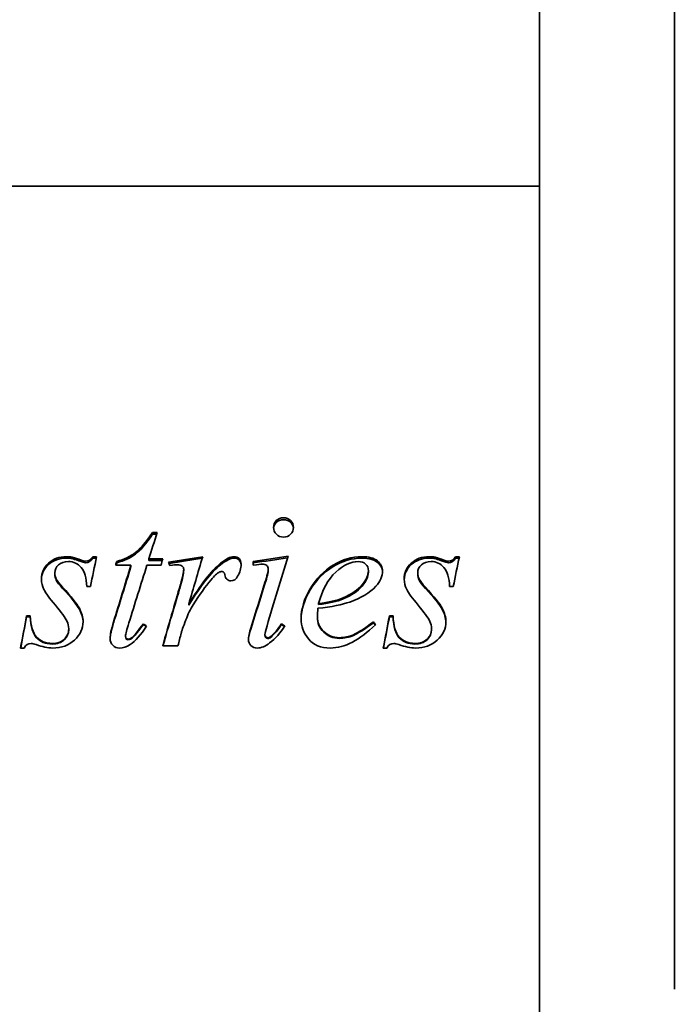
# Model space of a CAD drawing. Header units: millimetres. Extents: x 386 to 874, y 93 to 798.
# Tile 5 of 7: x 588 to 685, y 448 to 594. Entities that reach past the tile are written whole.
import ezdxf

# ---------------------------------------------------------------- set-up
doc = ezdxf.new("R2010")
doc.units = ezdxf.units.MM
doc.header["$LTSCALE"] = 3
doc.layers.add('Krawędzie widoczne(ISO)', color=7, linetype='Continuous', lineweight=35, true_color=0x262659)

msp = doc.modelspace()

# ---------------------------------------------------------------- linework, layer by layer
at = {"layer": 'Krawędzie widoczne(ISO)'}
for p, q in [((664.63, 290.29), (664.63, 753)), ((684.63, 688.67), (684.63, 493.61)), ((664.63, 569.5), (547.64, 569.5)), ((607.34, 518.21), (608, 518.21)), ((607.34, 517.95), (607.34, 518.21)), ((607.34, 517.95), (607.92, 517.95)), ((595.45, 514.35), (595.45, 514.58)), ((598.49, 514.64), (599.04, 514.64)), ((598.49, 514.42), (598.49, 514.64)), ((649.19, 514.35), (649.19, 514.58)), ((652.23, 514.64), (652.78, 514.64)), ((652.23, 514.42), (652.23, 514.64)), ((598.49, 514.42), (599, 514.42)), ((604.14, 513.38), (601.88, 513.38)), ((602.03, 513.74), (602.03, 513.95)), ((604.14, 513.17), (604.14, 513.38)), ((608.6, 513.38), (606.51, 513.38)), ((606.8, 514.3), (608.84, 514.3)), ((606.8, 514.09), (606.8, 514.3)), ((606.8, 514.09), (608.79, 514.09)), ((622.26, 513.92), (622.26, 513.36)), ((652.23, 514.42), (652.74, 514.42)), ((592.86, 512.05), (592.86, 512.24)), ((611.95, 512.57), (611.95, 512.77)), ((624.47, 512.6), (624.47, 512.8)), ((639.3, 512.36), (639.3, 512.56)), ((646.61, 512.05), (646.61, 512.24)), ((598.14, 510.21), (597.6, 510.21)), ((623.99, 510.62), (623.99, 510.8)), ((651.88, 510.21), (651.34, 510.21)), ((594.01, 509.93), (594.01, 510.11)), ((647.75, 509.93), (647.75, 510.11)), ((612.7, 507.44), (612.7, 507.59)), ((631.93, 507.56), (631.93, 507.71)), ((588.68, 505.88), (589.22, 505.88)), ((588.68, 505.75), (588.68, 505.88)), ((588.68, 505.75), (589.22, 505.75)), ((589.22, 505.75), (589.22, 505.88)), ((631.75, 505.65), (631.75, 505.78)), ((642.42, 505.88), (642.96, 505.88)), ((642.42, 505.75), (642.42, 505.88)), ((642.42, 505.75), (642.96, 505.75)), ((642.96, 505.75), (642.96, 505.88)), ((605.97, 504.59), (605.97, 504.71)), ((626.41, 504.59), (626.41, 504.71)), ((640.05, 504.87), (640.05, 504.99)), ((594.91, 503.85), (594.91, 503.97)), ((603.34, 502.81), (603.34, 502.91)), ((604.56, 502.81), (604.56, 502.91)), ((623.98, 503.03), (623.98, 503.14)), ((624.89, 502.74), (624.89, 502.85)), ((648.65, 503.85), (648.65, 503.97)), ((611.1, 501.46), (608.84, 501.46)), ((588.32, 501.12), (587.78, 501.12)), ((642.06, 501.12), (641.52, 501.12)), ((684.63, 450.61), (684.63, 493.61))]:
    msp.add_line(p, q, dxfattribs=at)
for points, knots in [([(625.25, 518.98), (625.25, 519.38), (625.39, 519.71), (625.67, 519.98), (625.96, 520.26), (626.31, 520.39), (626.74, 520.39)], [0, 0, 0, 0, 1, 1, 1, 2, 2, 2, 2]), ([(626.74, 520.39), (627.15, 520.39), (627.5, 520.26), (627.78, 519.98), (628.07, 519.71), (628.21, 519.38), (628.21, 518.98)], [0, 0, 0, 0, 1, 1, 1, 2, 2, 2, 2]), ([(626.74, 517.54), (626.32, 517.54), (625.97, 517.68), (625.68, 517.96), (625.39, 518.24), (625.25, 518.58), (625.25, 518.98)], [0, 0, 0, 0, 1, 1, 1, 2, 2, 2, 2]), ([(625.26, 518.84), (625.28, 519.18), (625.42, 519.47), (625.67, 519.71), (625.96, 519.98), (626.31, 520.11), (626.74, 520.11)], [0.1152, 0.1152, 0.1152, 0.1152, 1, 1, 1, 2, 2, 2, 2]), ([(626.74, 520.11), (627.15, 520.11), (627.5, 519.98), (627.78, 519.71), (628.03, 519.47), (628.17, 519.18), (628.2, 518.84)], [0, 0, 0, 0, 1, 1, 1, 1.8848, 1.8848, 1.8848, 1.8848]), ([(628.21, 518.98), (628.21, 518.58), (628.06, 518.24), (627.77, 517.96), (627.49, 517.68), (627.14, 517.54), (626.74, 517.54)], [0, 0, 0, 0, 1, 1, 1, 2, 2, 2, 2]), ([(602.03, 513.95), (603.12, 514.24), (604.04, 514.67), (604.79, 515.24), (605.54, 515.82), (606.39, 516.81), (607.34, 518.21)], [0, 0, 0, 0, 1, 1, 1, 2, 2, 2, 2]), ([(602.03, 513.74), (603.12, 514.02), (604.04, 514.45), (604.79, 515.01), (605.54, 515.58), (606.39, 516.56), (607.34, 517.95)], [0, 0, 0, 0, 1, 1, 1, 2, 2, 2, 2]), ([(590.87, 511.31), (590.87, 512.24), (591.22, 513.03), (591.91, 513.67), (592.6, 514.32), (593.49, 514.64), (594.58, 514.64)], [0, 0, 0, 0, 1, 1, 1, 2, 2, 2, 2]), ([(595.45, 514.58), (595.58, 514.54), (595.9, 514.44), (596.4, 514.25), (596.91, 514.06), (597.25, 513.97), (597.42, 513.97)], [0, 0, 0, 0, 1, 1, 1, 2, 2, 2, 2]), ([(619.38, 514.64), (619.71, 514.64), (619.97, 514.55), (620.16, 514.36), (620.35, 514.17), (620.45, 513.9), (620.45, 513.54)], [0, 0, 0, 0, 1, 1, 1, 2, 2, 2, 2]), ([(629.33, 505.44), (629.33, 506.9), (629.79, 508.38), (630.69, 509.89), (631.6, 511.4), (632.73, 512.56), (634.1, 513.4), (635.47, 514.23), (636.87, 514.64), (638.32, 514.64)], [0, 0, 0, 0, 1, 1, 1, 2, 2, 2, 3, 3, 3, 3]), ([(638.32, 514.64), (639.37, 514.64), (640.14, 514.43), (640.64, 514.02), (641.14, 513.6), (641.39, 513.11), (641.39, 512.55)], [0, 0, 0, 0, 1, 1, 1, 2, 2, 2, 2]), ([(644.61, 511.31), (644.61, 512.24), (644.96, 513.03), (645.65, 513.67), (646.34, 514.32), (647.23, 514.64), (648.32, 514.64)], [0, 0, 0, 0, 1, 1, 1, 2, 2, 2, 2]), ([(649.19, 514.58), (649.32, 514.54), (649.64, 514.44), (650.14, 514.25), (650.65, 514.06), (650.99, 513.97), (651.17, 513.97)], [0, 0, 0, 0, 1, 1, 1, 2, 2, 2, 2]), ([(590.87, 511.22), (590.9, 512.1), (591.24, 512.85), (591.91, 513.46), (592.6, 514.1), (593.49, 514.42), (594.58, 514.42)], [0.035605, 0.035605, 0.035605, 0.035605, 1, 1, 1, 2, 2, 2, 2]), ([(594.86, 513.92), (594.25, 513.92), (593.76, 513.76), (593.4, 513.44), (593.04, 513.11), (592.86, 512.71), (592.86, 512.24)], [0, 0, 0, 0, 1, 1, 1, 2, 2, 2, 2]), ([(597.6, 510.21), (597.55, 511.5), (597.27, 512.44), (596.76, 513.04), (596.25, 513.63), (595.62, 513.92), (594.86, 513.92)], [0, 0, 0, 0, 1, 1, 1, 2, 2, 2, 2]), ([(595.45, 514.35), (595.58, 514.32), (595.9, 514.21), (596.4, 514.03), (596.91, 513.85), (597.25, 513.75), (597.42, 513.75)], [0, 0, 0, 0, 1, 1, 1, 2, 2, 2, 2]), ([(619.38, 514.42), (619.71, 514.42), (619.97, 514.32), (620.16, 514.14), (620.33, 513.97), (620.43, 513.73), (620.44, 513.42)], [0, 0, 0, 0, 1, 1, 1, 1.913993, 1.913993, 1.913993, 1.913993]), ([(624.47, 512.8), (624.47, 513.02), (624.39, 513.19), (624.24, 513.32), (624.08, 513.46), (623.87, 513.52), (623.6, 513.52)], [0, 0, 0, 0, 1, 1, 1, 2, 2, 2, 2]), ([(629.34, 505.38), (629.35, 506.81), (629.8, 508.25), (630.69, 509.72), (631.6, 511.21), (632.73, 512.36), (634.1, 513.18), (635.47, 514.01), (636.87, 514.42), (638.32, 514.42)], [0.016183, 0.016183, 0.016183, 0.016183, 1, 1, 1, 2, 2, 2, 3, 3, 3, 3]), ([(637.77, 513.92), (636.73, 513.92), (635.64, 513.4), (634.48, 512.36), (633.33, 511.31), (632.48, 509.76), (631.93, 507.71)], [0, 0, 0, 0, 1, 1, 1, 2, 2, 2, 2]), ([(639.3, 512.56), (639.3, 512.97), (639.17, 513.3), (638.9, 513.55), (638.64, 513.8), (638.26, 513.92), (637.77, 513.92)], [0, 0, 0, 0, 1, 1, 1, 2, 2, 2, 2]), ([(638.32, 514.42), (639.37, 514.42), (640.14, 514.21), (640.64, 513.8), (641.12, 513.41), (641.37, 512.96), (641.39, 512.44)], [0, 0, 0, 0, 1, 1, 1, 1.94617, 1.94617, 1.94617, 1.94617]), ([(644.61, 511.22), (644.64, 512.1), (644.98, 512.85), (645.65, 513.46), (646.34, 514.1), (647.23, 514.42), (648.32, 514.42)], [0.035605, 0.035605, 0.035605, 0.035605, 1, 1, 1, 2, 2, 2, 2]), ([(648.6, 513.92), (647.99, 513.92), (647.5, 513.76), (647.15, 513.44), (646.79, 513.11), (646.61, 512.71), (646.61, 512.24)], [0, 0, 0, 0, 1, 1, 1, 2, 2, 2, 2]), ([(651.34, 510.21), (651.29, 511.5), (651.01, 512.44), (650.5, 513.04), (650, 513.63), (649.36, 513.92), (648.6, 513.92)], [0, 0, 0, 0, 1, 1, 1, 2, 2, 2, 2]), ([(649.19, 514.35), (649.32, 514.32), (649.64, 514.21), (650.14, 514.03), (650.65, 513.85), (650.99, 513.75), (651.17, 513.75)], [0, 0, 0, 0, 1, 1, 1, 2, 2, 2, 2]), ([(592.86, 512.24), (592.86, 511.92), (592.94, 511.62), (593.08, 511.33), (593.22, 511.04), (593.53, 510.63), (594.01, 510.11)], [0, 0, 0, 0, 1, 1, 1, 2, 2, 2, 2]), ([(592.86, 512.05), (592.86, 511.73), (592.94, 511.43), (593.08, 511.14), (593.22, 510.86), (593.53, 510.45), (594.01, 509.93)], [0, 0, 0, 0, 1, 1, 1, 2, 2, 2, 2]), ([(618.93, 511.07), (618.7, 511.07), (618.5, 511.15), (618.35, 511.29), (618.19, 511.43), (618.09, 511.66), (618.04, 511.96)], [0, 0, 0, 0, 1, 1, 1, 2, 2, 2, 2]), ([(635.58, 508.55), (636.82, 509.08), (637.75, 509.72), (638.37, 510.46), (638.99, 511.2), (639.3, 511.9), (639.3, 512.56)], [0, 0, 0, 0, 1, 1, 1, 2, 2, 2, 2]), ([(635.58, 508.39), (636.82, 508.92), (637.75, 509.55), (638.37, 510.28), (638.99, 511.01), (639.3, 511.71), (639.3, 512.36)], [0, 0, 0, 0, 1, 1, 1, 2, 2, 2, 2]), ([(646.61, 512.24), (646.61, 511.92), (646.68, 511.62), (646.82, 511.33), (646.96, 511.04), (647.27, 510.63), (647.75, 510.11)], [0, 0, 0, 0, 1, 1, 1, 2, 2, 2, 2]), ([(646.61, 512.05), (646.61, 511.73), (646.68, 511.43), (646.82, 511.14), (646.96, 510.86), (647.27, 510.45), (647.75, 509.93)], [0, 0, 0, 0, 1, 1, 1, 2, 2, 2, 2]), ([(594.68, 505.04), (594.39, 505.62), (593.81, 506.43), (592.94, 507.46), (592.06, 508.49), (591.5, 509.26), (591.25, 509.77), (591, 510.29), (590.87, 510.8), (590.87, 511.31)], [0, 0, 0, 0, 1, 1, 1, 2, 2, 2, 3, 3, 3, 3]), ([(648.42, 505.04), (648.14, 505.62), (647.56, 506.43), (646.68, 507.46), (645.8, 508.49), (645.24, 509.26), (644.99, 509.77), (644.74, 510.29), (644.61, 510.8), (644.61, 511.31)], [0, 0, 0, 0, 1, 1, 1, 2, 2, 2, 3, 3, 3, 3]), ([(594.01, 510.11), (595.29, 508.74), (596.12, 507.7), (596.49, 507), (596.86, 506.3), (597.05, 505.63), (597.05, 505)], [0, 0, 0, 0, 1, 1, 1, 2, 2, 2, 2]), ([(594.01, 509.93), (595.29, 508.57), (596.12, 507.55), (596.49, 506.85), (596.85, 506.18), (597.04, 505.54), (597.05, 504.94)], [0, 0, 0, 0, 1, 1, 1, 1.968015, 1.968015, 1.968015, 1.968015]), ([(647.75, 510.11), (649.04, 508.74), (649.86, 507.7), (650.23, 507), (650.6, 506.3), (650.79, 505.63), (650.79, 505)], [0, 0, 0, 0, 1, 1, 1, 2, 2, 2, 2]), ([(647.75, 509.93), (649.04, 508.57), (649.86, 507.55), (650.23, 506.85), (650.59, 506.18), (650.78, 505.54), (650.79, 504.94)], [0, 0, 0, 0, 1, 1, 1, 1.968015, 1.968015, 1.968015, 1.968015]), ([(589.22, 505.88), (589.28, 504.4), (589.59, 503.35), (590.15, 502.73), (590.72, 502.11), (591.49, 501.8), (592.46, 501.8)], [0, 0, 0, 0, 1, 1, 1, 2, 2, 2, 2]), ([(589.22, 505.75), (589.28, 504.28), (589.59, 503.24), (590.15, 502.63), (590.72, 502.02), (591.49, 501.71), (592.46, 501.71)], [0, 0, 0, 0, 1, 1, 1, 2, 2, 2, 2]), ([(631.75, 505.78), (631.75, 504.92), (632.07, 504.18), (632.7, 503.57), (633.33, 502.96), (634.1, 502.65), (635, 502.65)], [0, 0, 0, 0, 1, 1, 1, 2, 2, 2, 2]), ([(642.96, 505.88), (643.02, 504.4), (643.33, 503.35), (643.89, 502.73), (644.46, 502.11), (645.23, 501.8), (646.2, 501.8)], [0, 0, 0, 0, 1, 1, 1, 2, 2, 2, 2]), ([(642.96, 505.75), (643.02, 504.28), (643.33, 503.24), (643.89, 502.63), (644.46, 502.02), (645.23, 501.71), (646.2, 501.71)], [0, 0, 0, 0, 1, 1, 1, 2, 2, 2, 2]), ([(597.05, 505), (597.05, 503.99), (596.62, 503.09), (595.77, 502.3), (594.92, 501.51), (593.84, 501.12), (592.54, 501.12)], [0, 0, 0, 0, 1, 1, 1, 2, 2, 2, 2]), ([(633.68, 501.12), (632.24, 501.12), (631.16, 501.57), (630.43, 502.47), (629.7, 503.37), (629.33, 504.36), (629.33, 505.44)], [0, 0, 0, 0, 1, 1, 1, 2, 2, 2, 2]), ([(631.75, 505.65), (631.75, 504.8), (632.07, 504.07), (632.7, 503.46), (633.33, 502.85), (634.1, 502.55), (635, 502.55)], [0, 0, 0, 0, 1, 1, 1, 2, 2, 2, 2]), ([(635, 502.65), (635.72, 502.65), (636.42, 502.79), (637.08, 503.08), (637.74, 503.37), (638.74, 504.01), (640.05, 504.99)], [0, 0, 0, 0, 1, 1, 1, 2, 2, 2, 2]), ([(635, 502.55), (635.72, 502.55), (636.42, 502.69), (637.08, 502.98), (637.74, 503.26), (638.74, 503.89), (640.05, 504.87)], [0, 0, 0, 0, 1, 1, 1, 2, 2, 2, 2]), ([(650.79, 505), (650.79, 503.99), (650.36, 503.09), (649.51, 502.3), (648.67, 501.51), (647.59, 501.12), (646.28, 501.12)], [0, 0, 0, 0, 1, 1, 1, 2, 2, 2, 2]), ([(592.46, 501.8), (593.21, 501.8), (593.8, 502.01), (594.25, 502.43), (594.69, 502.85), (594.91, 503.36), (594.91, 503.97)], [0, 0, 0, 0, 1, 1, 1, 2, 2, 2, 2]), ([(592.46, 501.71), (593.21, 501.71), (593.8, 501.92), (594.25, 502.33), (594.69, 502.75), (594.91, 503.25), (594.91, 503.85)], [0, 0, 0, 0, 1, 1, 1, 2, 2, 2, 2]), ([(603.34, 502.91), (603.34, 502.76), (603.37, 502.64), (603.44, 502.55), (603.52, 502.47), (603.6, 502.42), (603.7, 502.42)], [0, 0, 0, 0, 1, 1, 1, 2, 2, 2, 2]), ([(623.98, 503.14), (623.98, 502.99), (624.02, 502.86), (624.11, 502.77), (624.19, 502.68), (624.29, 502.63), (624.4, 502.63)], [0, 0, 0, 0, 1, 1, 1, 2, 2, 2, 2]), ([(623.98, 503.03), (623.98, 502.88), (624.02, 502.76), (624.11, 502.67), (624.19, 502.58), (624.29, 502.53), (624.4, 502.53)], [0, 0, 0, 0, 1, 1, 1, 2, 2, 2, 2]), ([(646.2, 501.8), (646.95, 501.8), (647.55, 502.01), (647.99, 502.43), (648.43, 502.85), (648.65, 503.36), (648.65, 503.97)], [0, 0, 0, 0, 1, 1, 1, 2, 2, 2, 2]), ([(646.2, 501.71), (646.95, 501.71), (647.55, 501.92), (647.99, 502.33), (648.43, 502.75), (648.65, 503.25), (648.65, 503.85)], [0, 0, 0, 0, 1, 1, 1, 2, 2, 2, 2]), ([(602.46, 501.12), (602.04, 501.12), (601.7, 501.25), (601.44, 501.52), (601.18, 501.79), (601.05, 502.13), (601.05, 502.55)], [0, 0, 0, 0, 1, 1, 1, 2, 2, 2, 2]), ([(603.34, 502.81), (603.34, 502.66), (603.37, 502.54), (603.44, 502.45), (603.52, 502.37), (603.6, 502.33), (603.7, 502.33)], [0, 0, 0, 0, 1, 1, 1, 2, 2, 2, 2]), ([(622.85, 501.12), (622.47, 501.12), (622.15, 501.24), (621.91, 501.48), (621.66, 501.72), (621.54, 502.02), (621.54, 502.37)], [0, 0, 0, 0, 1, 1, 1, 2, 2, 2, 2])]:
    msp.add_open_spline(points, degree=3, knots=knots, dxfattribs=at)
for points in [[(608, 518.21), (607.6, 516.91), (607.2, 515.61), (606.8, 514.3)], [(594.58, 514.64), (594.9, 514.64), (595.18, 514.62), (595.45, 514.58)], [(597.42, 513.97), (597.85, 513.97), (598.2, 514.19), (598.49, 514.64)], [(599.04, 514.64), (598.74, 513.17), (598.44, 511.69), (598.14, 510.21)], [(609.71, 513.84), (611.39, 514.11), (613.08, 514.37), (614.76, 514.64)], [(614.76, 514.64), (614.07, 512.31), (613.39, 509.96), (612.7, 507.59)], [(617.42, 513.67), (618.23, 514.32), (618.88, 514.64), (619.38, 514.64)], [(622.26, 513.92), (623.98, 514.19), (625.69, 514.45), (627.41, 514.72)], [(627.41, 514.72), (626.37, 511.32), (625.33, 507.87), (624.29, 504.4)], [(648.32, 514.64), (648.64, 514.64), (648.93, 514.62), (649.19, 514.58)], [(651.17, 513.97), (651.59, 513.97), (651.94, 514.19), (652.23, 514.64)], [(652.78, 514.64), (652.48, 513.17), (652.18, 511.69), (651.88, 510.21)], [(594.58, 514.42), (594.9, 514.42), (595.18, 514.4), (595.45, 514.35)], [(597.42, 513.75), (597.85, 513.75), (598.2, 513.97), (598.49, 514.42)], [(601.56, 504.97), (602.42, 507.79), (603.28, 510.6), (604.14, 513.38)], [(601.56, 504.85), (602.42, 507.64), (603.28, 510.42), (604.14, 513.17)], [(601.88, 513.38), (601.93, 513.57), (601.98, 513.76), (602.03, 513.95)], [(601.94, 513.38), (601.97, 513.5), (602, 513.62), (602.03, 513.74)], [(606.51, 513.38), (605.61, 510.55), (604.72, 507.7), (603.83, 504.83)], [(608.84, 514.3), (608.76, 514), (608.68, 513.69), (608.6, 513.38)], [(609.91, 513.32), (609.84, 513.49), (609.78, 513.67), (609.71, 513.84)], [(609.79, 513.64), (611.42, 513.89), (613.06, 514.15), (614.69, 514.41)], [(610.99, 513.44), (610.79, 513.44), (610.43, 513.4), (609.91, 513.32)], [(611.74, 513.22), (611.54, 513.37), (611.29, 513.44), (610.99, 513.44)], [(611.95, 512.77), (611.95, 512.95), (611.88, 513.1), (611.74, 513.22)], [(612.7, 507.59), (614.44, 510.5), (616.02, 512.52), (617.42, 513.67)], [(612.7, 507.44), (614.44, 510.32), (616.02, 512.32), (617.42, 513.45)], [(617.42, 513.45), (618.23, 514.1), (618.88, 514.42), (619.38, 514.42)], [(620.45, 513.54), (620.45, 512.91), (620.28, 512.31), (619.94, 511.73)], [(622.26, 513.71), (623.95, 513.97), (625.64, 514.22), (627.33, 514.48)], [(623.6, 513.52), (623.38, 513.52), (622.94, 513.47), (622.26, 513.36)], [(648.32, 514.42), (648.64, 514.42), (648.93, 514.4), (649.19, 514.35)], [(651.17, 513.75), (651.59, 513.75), (651.94, 513.97), (652.23, 514.42)], [(611.48, 510.54), (611.79, 511.59), (611.95, 512.33), (611.95, 512.77)], [(611.48, 510.36), (611.79, 511.4), (611.95, 512.14), (611.95, 512.57)], [(617.16, 512.32), (616.9, 512.19), (616.51, 511.81), (616, 511.19)], [(617.64, 512.44), (617.46, 512.44), (617.3, 512.4), (617.16, 512.32)], [(617.91, 512.32), (617.84, 512.4), (617.74, 512.44), (617.64, 512.44)], [(618.04, 511.96), (618.02, 512.14), (617.98, 512.26), (617.91, 512.32)], [(619.94, 511.73), (619.71, 511.29), (619.37, 511.07), (618.93, 511.07)], [(623.99, 510.8), (624.31, 511.86), (624.47, 512.53), (624.47, 512.8)], [(623.99, 510.62), (624.31, 511.67), (624.47, 512.33), (624.47, 512.6)], [(641.39, 512.55), (641.39, 511.75), (641.06, 510.98), (640.4, 510.25)], [(608.84, 501.46), (609.72, 504.51), (610.6, 507.54), (611.48, 510.54)], [(608.87, 501.46), (609.74, 504.45), (610.61, 507.42), (611.48, 510.36)], [(616, 511.19), (615.18, 510.24), (614.3, 509.02), (613.34, 507.5)], [(621.93, 504.19), (622.62, 506.41), (623.31, 508.61), (623.99, 510.8)], [(621.93, 504.08), (622.62, 506.27), (623.31, 508.45), (623.99, 510.62)], [(640.4, 510.25), (639.53, 509.3), (638.25, 508.53), (636.56, 507.93)], [(613.34, 507.5), (612.92, 506.85), (612.57, 506.12), (612.28, 505.31)], [(636.56, 507.93), (635.44, 507.54), (633.86, 507.22), (631.83, 507)], [(631.93, 507.71), (633.43, 507.87), (634.64, 508.15), (635.58, 508.55)], [(631.93, 507.56), (633.43, 507.72), (634.64, 507.99), (635.58, 508.39)], [(587.78, 501.12), (588.08, 502.71), (588.38, 504.3), (588.68, 505.88)], [(587.8, 501.12), (588.09, 502.67), (588.39, 504.21), (588.68, 505.75)], [(631.83, 507), (631.78, 506.51), (631.75, 506.11), (631.75, 505.78)], [(641.52, 501.12), (641.82, 502.71), (642.12, 504.3), (642.42, 505.88)], [(641.54, 501.12), (641.83, 502.67), (642.13, 504.21), (642.42, 505.75)], [(594.91, 503.97), (594.91, 504.36), (594.83, 504.71), (594.68, 505.04)], [(601.05, 502.55), (601.05, 503.08), (601.22, 503.89), (601.56, 504.97)], [(601.05, 502.51), (601.06, 503.03), (601.23, 503.81), (601.56, 504.85)], [(603.83, 504.83), (603.5, 503.84), (603.34, 503.2), (603.34, 502.91)], [(606.46, 504.36), (605.61, 503.06), (604.8, 502.15), (604.02, 501.64)], [(604.56, 502.91), (604.77, 503.11), (605.24, 503.71), (605.97, 504.71)], [(604.56, 502.81), (604.77, 503), (605.24, 503.6), (605.97, 504.59)], [(605.97, 504.71), (606.13, 504.59), (606.3, 504.48), (606.46, 504.36)], [(605.97, 504.59), (606.11, 504.49), (606.26, 504.38), (606.41, 504.28)], [(612.28, 505.31), (611.86, 504.21), (611.63, 503.54), (611.57, 503.32)], [(624.29, 504.4), (624.08, 503.7), (623.98, 503.28), (623.98, 503.14)], [(626.93, 504.39), (626.29, 503.37), (625.54, 502.53), (624.68, 501.87)], [(624.89, 502.85), (625.39, 503.28), (625.9, 503.9), (626.41, 504.71)], [(624.89, 502.74), (625.39, 503.17), (625.9, 503.79), (626.41, 504.59)], [(626.41, 504.71), (626.58, 504.6), (626.76, 504.5), (626.93, 504.39)], [(626.41, 504.59), (626.57, 504.5), (626.72, 504.4), (626.88, 504.3)], [(640.35, 504.57), (638.02, 502.27), (635.79, 501.12), (633.68, 501.12)], [(640.05, 504.99), (640.15, 504.85), (640.25, 504.71), (640.35, 504.57)], [(640.05, 504.87), (640.14, 504.75), (640.22, 504.63), (640.3, 504.52)], [(648.65, 503.97), (648.65, 504.36), (648.57, 504.71), (648.42, 505.04)], [(603.7, 502.42), (603.92, 502.42), (604.2, 502.59), (604.56, 502.91)], [(611.57, 503.32), (611.42, 502.7), (611.26, 502.08), (611.1, 501.46)], [(621.54, 502.37), (621.54, 502.74), (621.67, 503.35), (621.93, 504.19)], [(621.54, 502.33), (621.55, 502.69), (621.68, 503.28), (621.93, 504.08)], [(624.4, 502.63), (624.53, 502.63), (624.69, 502.7), (624.89, 502.85)], [(589.33, 501.8), (588.89, 501.8), (588.55, 501.58), (588.32, 501.12)], [(590.09, 501.63), (589.76, 501.75), (589.51, 501.8), (589.33, 501.8)], [(592.54, 501.12), (591.83, 501.12), (591.01, 501.29), (590.09, 501.63)], [(604.02, 501.64), (603.51, 501.29), (602.99, 501.12), (602.46, 501.12)], [(603.7, 502.33), (603.92, 502.33), (604.2, 502.49), (604.56, 502.81)], [(624.68, 501.87), (624.05, 501.37), (623.44, 501.12), (622.85, 501.12)], [(624.4, 502.53), (624.53, 502.53), (624.69, 502.6), (624.89, 502.74)], [(643.08, 501.8), (642.63, 501.8), (642.29, 501.58), (642.06, 501.12)], [(643.83, 501.63), (643.5, 501.75), (643.25, 501.8), (643.08, 501.8)], [(646.28, 501.12), (645.57, 501.12), (644.75, 501.29), (643.83, 501.63)]]:
    msp.add_open_spline(points, degree=3, dxfattribs=at)

doc.saveas('drawing.dxf')
